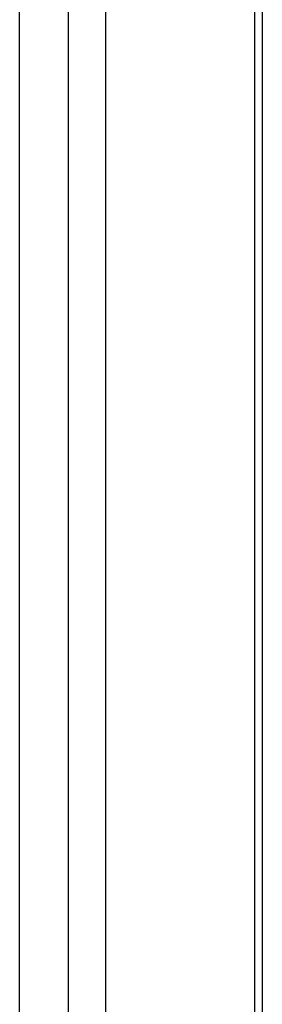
# Model space of a CAD drawing. Header units: inches. Extents: x 15 to 190, y 16 to 108.
# Tile 74 of 90: x 164.202 to 165.108, y 76.103 to 79.771. Entities that reach past the tile are written whole.
import ezdxf

# ---------------------------------------------------------------- set-up
doc = ezdxf.new("R2010")
doc.units = ezdxf.units.IN
doc.header["$MEASUREMENT"] = 0
doc.layers.add('Visible Edges(ANSI)', color=7, linetype='Continuous', lineweight=25)
doc.layers.add('Visible Tangent Edges(ANSI)', color=7, linetype='Continuous', lineweight=25)

msp = doc.modelspace()

# ---------------------------------------------------------------- linework, layer by layer
at = {"layer": 'Visible Edges(ANSI)'}
for p, q in [((164.2021, 66.271), (164.2021, 94.5439)), ((165.1076, 93.9411), (165.1076, 66.6504))]:
    msp.add_line(p, q, dxfattribs=at)
at = {"layer": 'Visible Tangent Edges(ANSI)'}
for p, q in [((164.3827, 94.3922), (164.3827, 66.2148)), ((164.5227, 94.2779), (164.5227, 66.3211)), ((165.0786, 93.9578), (165.0786, 66.6412))]:
    msp.add_line(p, q, dxfattribs=at)

doc.saveas('drawing.dxf')
